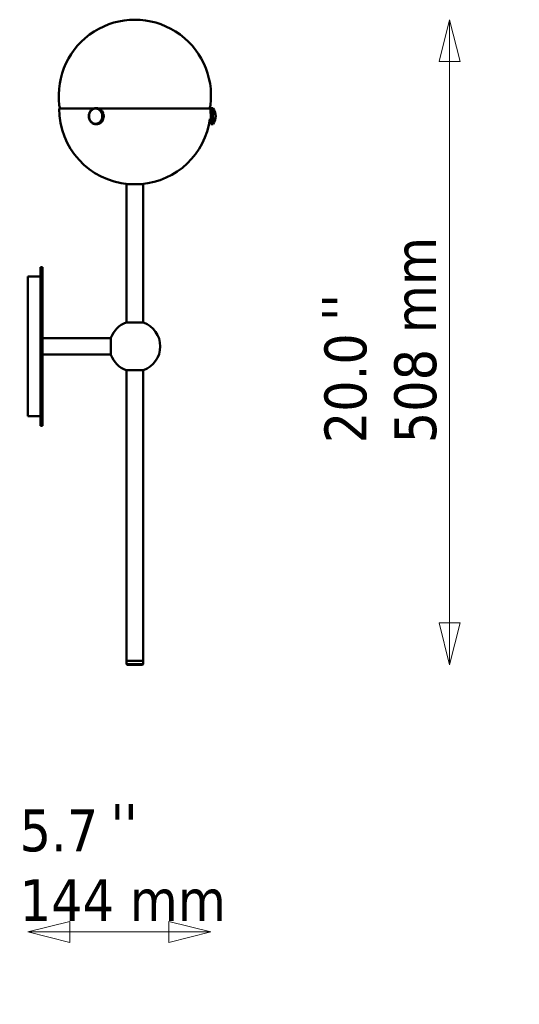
# Model space of a CAD drawing. Header units: millimetres. Extents: x 845 to 2251, y 766 to 1541.
# Tile 2 of 4: x 1342 to 1736, y 766 to 1541. Entities that reach past the tile are written whole.
import ezdxf

# ---------------------------------------------------------------- set-up
doc = ezdxf.new("R2010")
doc.units = ezdxf.units.MM
doc.header["$LTSCALE"] = 11
for name, color, linetype, lineweight in [('Symbol (ISO)', 7, 'Continuous', 50), ('Widoczne (ISO)', 7, 'Continuous', 50), ('Wymiar (ISO)', 7, 'Continuous', 18)]:
    doc.layers.add(name, color=color, linetype=linetype, lineweight=lineweight)
doc.styles.add('Tekst notatki (ISO)', font='tahoma.ttf')
doc.dimstyles.new('Domyślne (ISO)', dxfattribs={"dimscale": 11, "dimtxt": 3, "dimasz": 3, "dimexe": 3.175, "dimexo": 0, "dimgap": 0.762, "dimtad": 1, "dimdec": 1, "dimlfac": 0.03937, "dimrnd": 1e-08, "dimzin": 0, "dimdsep": 46, "dimtxsty": 'Tekst notatki (ISO)', "dimblk": 'Filled-1', "dimcen": 0.09, "dimdle": 10, "dimse1": 1, "dimse2": 1, "dimclrd": 256, "dimclre": 256, "dimclrt": 256, "dimadec": 0, "dimazin": 0, "dimtfac": 0.666667, "dimtmove": 0, "dimatfit": 3, "dimfxl": 1, "dimtolj": 1, "dimlwd": 15, "dimlwe": 15, "dimarcsym": 0})

# ---------------------------------------------------------------- blocks, each defined once
blk = doc.blocks.new('Filled-1')
at = {"color": 0}
for p, q in [((0, 0), (-1, 0.25)), ((-1, 0.25), (-1, -0.25)), ((-1, 0), (0, 0)), ((-1, -0.25), (0, 0))]:
    blk.add_line(p, q, dxfattribs=at)
at = {"color": 0, "flags": 128}
blk.add_lwpolyline([(-1, -0.25), (0, 0), (-1, 0.25), (-1, -0.25)], dxfattribs=at)
at = {"color": 0}
blk.add_solid([(-1, -0.25), (0, 0), (-1, 0.25), (-1, -0.25)], dxfattribs=at)
blk = doc.blocks.new('*D5')
at = {"layer": 'Defpoints', "color": 0, "transparency": 16777216}
for p in [(1432.88, 1541.13), (1680.88, 1541.13), (1438.88, 1032.99)]:
    blk.add_point(p, dxfattribs=at)
at = {"layer": 'Wymiar (ISO)', "lineweight": 15, "transparency": 16777216}
blk.add_line((1680.88, 1065.99), (1680.88, 1508.13), dxfattribs=at)
at = {"layer": 'Wymiar (ISO)', "lineweight": 15, "transparency": 16777216, "xscale": 33, "yscale": 33, "zscale": 33}
for p, rotation in [((1680.88, 1541.13), 90), ((1680.88, 1032.99), 270)]:
    blk.add_blockref('Filled-1', p, dxfattribs=dict(at, rotation=rotation))
at = {"layer": 'Wymiar (ISO)', "lineweight": 18, "transparency": 16777216, "insert": (1582.3, 1207.48), "char_height": 33, "attachment_point": 1, "rotation": 90, "style": 'Tekst notatki (ISO)'}
blk.add_mtext('\\A1;20.0\\P508 mm', dxfattribs=at)
blk = doc.blocks.new('*D6')
at = {"layer": 'Defpoints', "color": 0, "transparency": 16777216}
for p in [(1492.63, 1471.13), (1348.58, 1228.79), (1348.58, 822.52)]:
    blk.add_point(p, dxfattribs=at)
at = {"layer": 'Wymiar (ISO)', "lineweight": 15, "transparency": 16777216}
blk.add_line((1459.63, 822.52), (1381.58, 822.52), dxfattribs=at)
at = {"layer": 'Wymiar (ISO)', "lineweight": 15, "transparency": 16777216, "xscale": 33, "yscale": 33, "zscale": 33, "rotation": 180}
blk.add_blockref('Filled-1', (1348.58, 822.52), dxfattribs=at)
at = {"layer": 'Wymiar (ISO)', "lineweight": 15, "transparency": 16777216, "xscale": 33, "yscale": 33, "zscale": 33}
blk.add_blockref('Filled-1', (1492.63, 822.52), dxfattribs=at)
at = {"layer": 'Wymiar (ISO)', "lineweight": 18, "transparency": 16777216, "insert": (1342.14, 919.04), "char_height": 33, "attachment_point": 1, "style": 'Tekst notatki (ISO)'}
blk.add_mtext('\\A1;5.7\\P144 mm', dxfattribs=at)

msp = doc.modelspace()

# ---------------------------------------------------------------- linework, layer by layer
at = {"layer": 'Widoczne (ISO)'}
for p, q in [((1400.48, 1471.13), (1373.13, 1471.13)), ((1374.32, 1471.13), (1373.86, 1472)), ((1396.62, 1465.87), (1396.69, 1466.36)), ((1396.69, 1466.36), (1396.91, 1466.36)), ((1396.9, 1466.32), (1396.69, 1466.36)), ((1396.72, 1466.51), (1396.83, 1467)), ((1396.93, 1466.45), (1396.72, 1466.51)), ((1396.83, 1467), (1397.06, 1467)), ((1397.04, 1466.93), (1396.83, 1467)), ((1396.83, 1465.83), (1396.87, 1466.08)), ((1396.87, 1467.14), (1397.03, 1467.61)), ((1397.07, 1467.05), (1396.87, 1467.14)), ((1396.87, 1466.08), (1396.9, 1466.32)), ((1396.9, 1466.32), (1396.91, 1466.32)), ((1396.93, 1466.45), (1396.98, 1466.69)), ((1396.93, 1466.45), (1396.93, 1466.45)), ((1396.98, 1466.69), (1397.04, 1466.93)), ((1397.03, 1467.61), (1397.27, 1467.61)), ((1397.23, 1467.52), (1397.03, 1467.61)), ((1397.04, 1466.93), (1397.04, 1466.93)), ((1397.07, 1467.05), (1397.15, 1467.29)), ((1397.08, 1467.05), (1397.07, 1467.05)), ((1397.08, 1467.75), (1397.28, 1468.2)), ((1397.27, 1467.64), (1397.08, 1467.75)), ((1397.15, 1467.29), (1397.23, 1467.52)), ((1397.23, 1467.52), (1397.23, 1467.52)), ((1397.27, 1467.64), (1397.37, 1467.86)), ((1397.28, 1467.64), (1397.27, 1467.64)), ((1397.28, 1468.2), (1397.52, 1468.2)), ((1397.47, 1468.08), (1397.28, 1468.2)), ((1397.35, 1468.33), (1397.58, 1468.75)), ((1397.53, 1468.2), (1397.35, 1468.33)), ((1397.37, 1467.86), (1397.47, 1468.08)), ((1397.47, 1468.08), (1397.48, 1468.08)), ((1397.53, 1468.2), (1397.65, 1468.41)), ((1397.53, 1468.2), (1397.53, 1468.2)), ((1397.58, 1468.75), (1397.79, 1468.75)), ((1397.76, 1468.61), (1397.58, 1468.75)), ((1397.65, 1468.41), (1397.76, 1468.61)), ((1397.66, 1468.88), (1397.93, 1469.26)), ((1397.83, 1468.72), (1397.66, 1468.88)), ((1397.76, 1468.61), (1397.77, 1468.61)), ((1397.83, 1468.72), (1397.97, 1468.91)), ((1397.84, 1468.72), (1397.83, 1468.72)), ((1397.93, 1469.26), (1398.12, 1469.26)), ((1398.1, 1469.11), (1397.93, 1469.26)), ((1397.97, 1468.91), (1398.1, 1469.11)), ((1398.02, 1469.38), (1398.33, 1469.73)), ((1398.18, 1469.2), (1398.02, 1469.38)), ((1398.1, 1469.11), (1398.11, 1469.11)), ((1398.18, 1469.2), (1398.33, 1469.38)), ((1398.18, 1469.2), (1398.18, 1469.2)), ((1398.33, 1469.73), (1398.5, 1469.73)), ((1398.48, 1469.56), (1398.33, 1469.73)), ((1398.33, 1469.38), (1398.48, 1469.56)), ((1398.43, 1469.84), (1398.77, 1470.15)), ((1398.57, 1469.64), (1398.43, 1469.84)), ((1398.48, 1469.56), (1398.49, 1469.56)), ((1398.57, 1469.64), (1398.73, 1469.8)), ((1398.57, 1469.64), (1398.57, 1469.64)), ((1398.73, 1469.8), (1398.9, 1469.96)), ((1398.77, 1470.15), (1398.93, 1470.15)), ((1398.9, 1469.96), (1398.77, 1470.15)), ((1398.88, 1470.24), (1399.24, 1470.51)), ((1398.99, 1470.03), (1398.88, 1470.24)), ((1398.9, 1469.96), (1398.91, 1469.96)), ((1398.99, 1470.03), (1399.18, 1470.17)), ((1399, 1470.03), (1398.99, 1470.03)), ((1399.18, 1470.17), (1399.36, 1470.3)), ((1399.24, 1470.51), (1399.39, 1470.51)), ((1399.36, 1470.3), (1399.24, 1470.51)), ((1399.36, 1470.59), (1399.74, 1470.82)), ((1399.45, 1470.37), (1399.36, 1470.59)), ((1399.36, 1470.3), (1399.37, 1470.3)), ((1399.45, 1470.37), (1399.65, 1470.48)), ((1399.46, 1470.37), (1399.45, 1470.37)), ((1399.65, 1470.48), (1399.84, 1470.59)), ((1399.74, 1470.82), (1399.89, 1470.82)), ((1399.84, 1470.59), (1399.74, 1470.82)), ((1399.84, 1470.59), (1399.85, 1470.59)), ((1399.86, 1470.88), (1400.27, 1471.06)), ((1399.94, 1470.65), (1399.86, 1470.88)), ((1399.94, 1470.65), (1400.14, 1470.74)), ((1399.95, 1470.65), (1399.94, 1470.65)), ((1400.14, 1470.74), (1400.35, 1470.82)), ((1400.27, 1471.06), (1400.41, 1471.06)), ((1400.35, 1470.82), (1400.27, 1471.06)), ((1400.35, 1470.82), (1400.36, 1470.82)), ((1400.4, 1471.11), (1400.81, 1471.23)), ((1400.45, 1470.86), (1400.4, 1471.11)), ((1400.45, 1470.86), (1400.66, 1470.93)), ((1400.47, 1470.86), (1400.45, 1470.86)), ((1400.66, 1470.93), (1400.87, 1470.99)), ((1400.81, 1471.23), (1400.95, 1471.23)), ((1400.87, 1470.99), (1400.81, 1471.23)), ((1400.87, 1470.99), (1400.89, 1470.99)), ((1400.95, 1471.27), (1401.37, 1471.34)), ((1400.98, 1471.02), (1400.95, 1471.27)), ((1400.98, 1471.02), (1401.19, 1471.06)), ((1401, 1471.02), (1400.98, 1471.02)), ((1401.19, 1471.06), (1401.41, 1471.1)), ((1401.37, 1471.34), (1401.51, 1471.34)), ((1401.41, 1471.1), (1401.37, 1471.34)), ((1401.41, 1471.1), (1401.45, 1471.1)), ((1401.51, 1471.36), (1401.94, 1471.39)), ((1401.52, 1471.11), (1401.51, 1471.36)), ((1401.52, 1471.11), (1401.73, 1471.12)), ((1401.57, 1471.11), (1401.52, 1471.11)), ((1401.73, 1471.12), (1401.95, 1471.14)), ((1401.94, 1471.39), (1402.94, 1471.39)), ((1401.95, 1471.14), (1401.94, 1471.39)), ((1401.95, 1471.14), (1402.06, 1471.14)), ((1402, 1471.13), (1402.14, 1471.13)), ((1402.06, 1471.14), (1402.07, 1471.39)), ((1402.06, 1471.14), (1402.28, 1471.12)), ((1403.07, 1471.39), (1402.07, 1471.39)), ((1402.07, 1471.39), (1402.51, 1471.36)), ((1402.28, 1471.12), (1402.49, 1471.11)), ((1402.49, 1471.11), (1402.51, 1471.36)), ((1402.49, 1471.11), (1402.61, 1471.11)), ((1402.51, 1471.36), (1403.51, 1471.36)), ((1402.61, 1471.1), (1402.64, 1471.34)), ((1402.61, 1471.1), (1402.82, 1471.06)), ((1403.64, 1471.34), (1402.64, 1471.34)), ((1402.64, 1471.34), (1403.07, 1471.26)), ((1402.82, 1471.06), (1403.03, 1471.02)), ((1402.94, 1471.39), (1402.94, 1471.39)), ((1403.03, 1471.02), (1403.07, 1471.26)), ((1403.03, 1471.02), (1403.15, 1471.02)), ((1403.51, 1471.36), (1403.07, 1471.39)), ((1403.07, 1471.26), (1404.07, 1471.26)), ((1403.14, 1470.99), (1403.2, 1471.23)), ((1403.14, 1470.99), (1403.35, 1470.92)), ((1404.2, 1471.23), (1403.2, 1471.23)), ((1403.2, 1471.23), (1403.62, 1471.1)), ((1403.35, 1470.92), (1403.56, 1470.86)), ((1403.51, 1471.34), (1403.51, 1471.36)), ((1403.56, 1470.86), (1403.62, 1471.1)), ((1403.56, 1470.86), (1403.68, 1470.86)), ((1403.62, 1471.1), (1404.62, 1471.1)), ((1404.07, 1471.26), (1403.64, 1471.34)), ((1403.67, 1470.82), (1403.74, 1471.05)), ((1403.67, 1470.82), (1403.87, 1470.73)), ((1404.74, 1471.05), (1403.74, 1471.05)), ((1403.74, 1471.05), (1404.15, 1470.87)), ((1403.87, 1470.73), (1404.07, 1470.64)), ((1404.06, 1471.23), (1404.07, 1471.26)), ((1404.07, 1470.64), (1404.15, 1470.87)), ((1404.07, 1470.64), (1404.2, 1470.64)), ((1404.15, 1470.87), (1405.15, 1470.87)), ((1404.17, 1470.59), (1404.27, 1470.81)), ((1404.17, 1470.59), (1404.36, 1470.47)), ((1404.62, 1471.1), (1404.2, 1471.23)), ((1405.27, 1470.81), (1404.27, 1470.81)), ((1404.27, 1470.81), (1404.66, 1470.58)), ((1404.36, 1470.47), (1404.56, 1470.36)), ((1492.63, 1471.13), (1404.52, 1471.13)), ((1404.56, 1470.36), (1404.66, 1470.58)), ((1404.56, 1470.36), (1404.69, 1470.36)), ((1404.61, 1471.05), (1404.62, 1471.1)), ((1404.65, 1470.3), (1404.77, 1470.51)), ((1404.65, 1470.3), (1404.84, 1470.16)), ((1404.66, 1470.58), (1405.66, 1470.58)), ((1405.15, 1470.87), (1404.74, 1471.05)), ((1405.77, 1470.51), (1404.77, 1470.51)), ((1404.77, 1470.51), (1405.13, 1470.23)), ((1404.84, 1470.16), (1405.02, 1470.02)), ((1405.02, 1470.02), (1405.13, 1470.23)), ((1405.02, 1470.02), (1405.16, 1470.02)), ((1405.11, 1469.95), (1405.24, 1470.14)), ((1405.11, 1469.95), (1405.28, 1469.79)), ((1405.13, 1470.81), (1405.15, 1470.87)), ((1405.13, 1470.23), (1406.13, 1470.23)), ((1406.24, 1470.14), (1405.24, 1470.14)), ((1405.24, 1470.14), (1405.58, 1469.83)), ((1405.66, 1470.58), (1405.27, 1470.81)), ((1405.28, 1469.79), (1405.44, 1469.63)), ((1405.44, 1469.63), (1405.58, 1469.83)), ((1405.44, 1469.63), (1405.6, 1469.63)), ((1405.53, 1469.55), (1405.68, 1469.72)), ((1405.53, 1469.55), (1405.68, 1469.37)), ((1405.58, 1469.83), (1406.58, 1469.83)), ((1405.62, 1470.51), (1405.66, 1470.58)), ((1406.68, 1469.72), (1405.68, 1469.72)), ((1405.68, 1469.72), (1405.98, 1469.37)), ((1405.68, 1469.37), (1405.83, 1469.19)), ((1406.13, 1470.23), (1405.77, 1470.51)), ((1405.83, 1469.19), (1405.98, 1469.37)), ((1405.83, 1469.19), (1406.01, 1469.19)), ((1405.91, 1469.1), (1406.07, 1469.25)), ((1405.91, 1469.1), (1406.04, 1468.9)), ((1405.98, 1469.37), (1406.98, 1469.37)), ((1406.04, 1468.9), (1406.18, 1468.71)), ((1407.07, 1469.25), (1406.07, 1469.25)), ((1406.07, 1469.25), (1406.35, 1468.86)), ((1406.08, 1470.14), (1406.13, 1470.23)), ((1406.18, 1468.71), (1406.35, 1468.86)), ((1406.18, 1468.71), (1406.38, 1468.71)), ((1406.58, 1469.83), (1406.24, 1470.14)), ((1406.24, 1468.6), (1406.43, 1468.74)), ((1406.24, 1468.6), (1406.36, 1468.39)), ((1406.35, 1468.86), (1407.35, 1468.86)), ((1406.36, 1468.39), (1406.48, 1468.18)), ((1407.43, 1468.74), (1406.43, 1468.74)), ((1406.43, 1468.74), (1406.66, 1468.32)), ((1406.48, 1468.18), (1406.66, 1468.32)), ((1406.48, 1468.18), (1406.72, 1468.18)), ((1406.51, 1469.72), (1406.58, 1469.83)), ((1406.53, 1468.07), (1406.73, 1468.18)), ((1406.53, 1468.07), (1406.63, 1467.85)), ((1406.63, 1467.85), (1406.73, 1467.63)), ((1406.66, 1468.32), (1407.66, 1468.32)), ((1406.98, 1469.37), (1406.68, 1469.72)), ((1407.73, 1468.18), (1406.73, 1468.18)), ((1406.73, 1468.18), (1406.92, 1467.74)), ((1406.73, 1467.63), (1406.92, 1467.74)), ((1406.73, 1467.63), (1407.73, 1467.63)), ((1406.78, 1467.51), (1406.98, 1467.6)), ((1406.78, 1467.51), (1406.85, 1467.27)), ((1406.85, 1467.27), (1406.93, 1467.04)), ((1406.88, 1469.25), (1406.98, 1469.37)), ((1406.92, 1467.74), (1407.92, 1467.74)), ((1406.93, 1467.04), (1407.13, 1467.13)), ((1406.93, 1467.04), (1407.93, 1467.04)), ((1406.97, 1466.92), (1407.17, 1466.98)), ((1406.97, 1466.92), (1407.02, 1466.68)), ((1407.98, 1467.6), (1406.98, 1467.6)), ((1406.98, 1467.6), (1407.13, 1467.13)), ((1407.02, 1466.68), (1407.08, 1466.44)), ((1407.35, 1468.86), (1407.07, 1469.25)), ((1407.08, 1466.44), (1407.29, 1466.5)), ((1407.08, 1466.44), (1408.08, 1466.44)), ((1407.1, 1466.31), (1407.31, 1466.35)), ((1407.1, 1466.31), (1407.13, 1466.06)), ((1407.13, 1467.13), (1408.13, 1467.13)), ((1407.13, 1466.06), (1407.17, 1465.82)), ((1408.17, 1466.98), (1407.17, 1466.98)), ((1407.17, 1466.98), (1407.29, 1466.5)), ((1407.21, 1468.74), (1407.35, 1468.86)), ((1407.29, 1466.5), (1408.29, 1466.5)), ((1408.31, 1466.35), (1407.31, 1466.35)), ((1407.31, 1466.35), (1407.38, 1465.85)), ((1407.66, 1468.32), (1407.43, 1468.74)), ((1407.48, 1468.18), (1407.66, 1468.32)), ((1407.92, 1467.74), (1407.73, 1468.18)), ((1407.73, 1467.63), (1407.92, 1467.74)), ((1407.93, 1467.04), (1408.13, 1467.13)), ((1408.13, 1467.13), (1407.98, 1467.6)), ((1408.08, 1466.44), (1408.29, 1466.5)), ((1408.29, 1466.5), (1408.17, 1466.98)), ((1408.38, 1465.85), (1408.31, 1466.35)), ((1491.43, 1471.13), (1491.89, 1472)), ((1492.63, 1467.13), (1492.49, 1467.13)), ((1492.63, 1471.39), (1494.63, 1471.39)), ((1492.63, 1471.38), (1492.63, 1471.39)), ((1492.63, 1471.38), (1492.63, 1471.34)), ((1494.63, 1471.38), (1492.63, 1471.38)), ((1492.63, 1471.34), (1494.63, 1471.34)), ((1492.63, 1471.32), (1492.63, 1471.34)), ((1492.63, 1471.32), (1492.63, 1471.22)), ((1494.63, 1471.32), (1492.63, 1471.32)), ((1492.63, 1471.22), (1494.63, 1471.22)), ((1492.63, 1471.19), (1492.63, 1471.22)), ((1492.63, 1471.19), (1492.63, 1471.04)), ((1494.63, 1471.19), (1492.63, 1471.19)), ((1492.63, 1471.04), (1494.63, 1471.04)), ((1492.63, 1470.99), (1492.63, 1471.04)), ((1492.63, 1470.99), (1492.63, 1470.8)), ((1494.63, 1470.99), (1492.63, 1470.99)), ((1492.63, 1470.8), (1494.63, 1470.8)), ((1492.63, 1470.73), (1492.63, 1470.8)), ((1492.63, 1470.73), (1492.63, 1470.49)), ((1494.63, 1470.73), (1492.63, 1470.73)), ((1492.63, 1470.49), (1494.63, 1470.49)), ((1492.63, 1470.41), (1492.63, 1470.49)), ((1492.63, 1470.41), (1492.63, 1470.12)), ((1494.63, 1470.41), (1492.63, 1470.41)), ((1492.63, 1470.12), (1494.63, 1470.12)), ((1492.63, 1470.03), (1492.63, 1470.12)), ((1492.63, 1470.03), (1492.63, 1469.7)), ((1494.63, 1470.03), (1492.63, 1470.03)), ((1492.63, 1469.7), (1494.63, 1469.7)), ((1492.63, 1469.59), (1492.63, 1469.7)), ((1492.63, 1469.59), (1492.63, 1469.23)), ((1494.63, 1469.59), (1492.63, 1469.59)), ((1492.63, 1469.23), (1494.63, 1469.23)), ((1492.63, 1469.11), (1492.63, 1469.23)), ((1492.63, 1469.11), (1492.63, 1468.71)), ((1494.63, 1469.11), (1492.63, 1469.11)), ((1492.63, 1468.71), (1494.63, 1468.71)), ((1492.63, 1468.59), (1492.63, 1468.71)), ((1492.63, 1468.59), (1492.63, 1468.16)), ((1494.63, 1468.59), (1492.63, 1468.59)), ((1492.63, 1468.16), (1494.63, 1468.16)), ((1492.63, 1468.03), (1492.63, 1468.16)), ((1492.63, 1468.03), (1494.63, 1468.03)), ((1492.63, 1468.03), (1492.63, 1468.02)), ((1492.63, 1468.02), (1492.63, 1467.57)), ((1494.63, 1468.02), (1492.63, 1468.02)), ((1492.63, 1467.57), (1494.63, 1467.57)), ((1492.63, 1467.46), (1492.63, 1467.57)), ((1492.63, 1467.46), (1494.63, 1467.46)), ((1492.63, 1467.46), (1492.63, 1467.43)), ((1492.63, 1467.43), (1492.63, 1466.95)), ((1494.63, 1467.43), (1492.63, 1467.43)), ((1492.63, 1466.95), (1494.63, 1466.95)), ((1492.63, 1466.87), (1492.63, 1466.95)), ((1492.63, 1466.87), (1494.63, 1466.87)), ((1492.63, 1466.87), (1492.63, 1466.81)), ((1492.63, 1466.81), (1492.63, 1466.32)), ((1494.63, 1466.81), (1492.63, 1466.81)), ((1492.63, 1466.32), (1494.63, 1466.32)), ((1492.63, 1466.26), (1492.63, 1466.32)), ((1492.63, 1466.26), (1494.63, 1466.26)), ((1492.63, 1466.26), (1492.63, 1466.17)), ((1492.63, 1466.17), (1492.63, 1465.67)), ((1494.63, 1466.17), (1492.63, 1466.17)), ((1494.63, 1471.38), (1494.63, 1471.39)), ((1494.63, 1471.34), (1494.63, 1471.38)), ((1494.63, 1471.32), (1494.63, 1471.34)), ((1494.63, 1471.22), (1494.63, 1471.32)), ((1494.63, 1471.19), (1494.63, 1471.22)), ((1494.63, 1471.04), (1494.63, 1471.19)), ((1494.63, 1470.99), (1494.63, 1471.04)), ((1494.63, 1470.8), (1494.63, 1470.99)), ((1494.63, 1470.73), (1494.63, 1470.8)), ((1494.63, 1470.49), (1494.63, 1470.73)), ((1494.63, 1470.41), (1494.63, 1470.49)), ((1494.63, 1470.12), (1494.63, 1470.41)), ((1494.63, 1470.03), (1494.63, 1470.12)), ((1494.63, 1469.7), (1494.63, 1470.03)), ((1494.63, 1469.59), (1494.63, 1469.7)), ((1494.63, 1469.23), (1494.63, 1469.59)), ((1494.63, 1469.11), (1494.63, 1469.23)), ((1494.63, 1468.71), (1494.63, 1469.11)), ((1494.63, 1468.59), (1494.63, 1468.71)), ((1494.63, 1468.16), (1494.63, 1468.59)), ((1494.63, 1468.03), (1494.63, 1468.16)), ((1494.63, 1468.03), (1494.63, 1468.02)), ((1494.63, 1467.57), (1494.63, 1468.02)), ((1494.63, 1467.46), (1494.63, 1467.57)), ((1494.63, 1467.46), (1494.63, 1467.43)), ((1494.63, 1466.95), (1494.63, 1467.43)), ((1494.63, 1466.87), (1494.63, 1466.95)), ((1494.63, 1466.87), (1494.63, 1466.81)), ((1494.63, 1466.32), (1494.63, 1466.81)), ((1494.63, 1466.26), (1494.63, 1466.32)), ((1494.63, 1466.26), (1494.63, 1466.17)), ((1494.63, 1465.67), (1494.63, 1466.17)), ((1396.58, 1465.22), (1396.61, 1465.72)), ((1396.8, 1465.2), (1396.58, 1465.22)), ((1396.8, 1465.07), (1396.58, 1465.06)), ((1396.61, 1464.56), (1396.58, 1465.06)), ((1396.61, 1465.72), (1396.83, 1465.72)), ((1396.82, 1465.7), (1396.61, 1465.72)), ((1396.82, 1464.57), (1396.61, 1464.56)), ((1396.83, 1464.56), (1396.61, 1464.56)), ((1396.83, 1465.83), (1396.62, 1465.87)), ((1396.83, 1464.45), (1396.62, 1464.41)), ((1396.69, 1463.91), (1396.62, 1464.41)), ((1396.9, 1463.95), (1396.69, 1463.91)), ((1396.91, 1463.91), (1396.69, 1463.91)), ((1396.92, 1463.83), (1396.71, 1463.76)), ((1396.83, 1463.28), (1396.71, 1463.76)), ((1396.8, 1465.2), (1396.81, 1465.45)), ((1396.8, 1465.2), (1396.8, 1465.2)), ((1396.8, 1465.07), (1396.8, 1465.07)), ((1396.81, 1464.82), (1396.8, 1465.07)), ((1396.81, 1465.45), (1396.82, 1465.7)), ((1396.82, 1464.57), (1396.81, 1464.82)), ((1396.82, 1465.7), (1396.83, 1465.7)), ((1396.83, 1464.57), (1396.82, 1464.57)), ((1396.84, 1465.83), (1396.83, 1465.83)), ((1396.83, 1464.45), (1396.84, 1464.45)), ((1396.87, 1464.2), (1396.83, 1464.45)), ((1397.04, 1463.34), (1396.83, 1463.28)), ((1397.06, 1463.28), (1396.83, 1463.28)), ((1396.9, 1463.95), (1396.87, 1464.2)), ((1397.07, 1463.22), (1396.87, 1463.13)), ((1397.02, 1462.66), (1396.87, 1463.13)), ((1396.91, 1463.95), (1396.9, 1463.95)), ((1396.92, 1463.83), (1396.93, 1463.83)), ((1396.98, 1463.59), (1396.92, 1463.83)), ((1397.04, 1463.34), (1396.98, 1463.59)), ((1397.22, 1462.75), (1397.02, 1462.66)), ((1397.26, 1462.66), (1397.02, 1462.66)), ((1397.04, 1463.34), (1397.04, 1463.34)), ((1397.07, 1463.22), (1397.07, 1463.22)), ((1397.15, 1462.99), (1397.07, 1463.22)), ((1397.27, 1462.64), (1397.08, 1462.52)), ((1397.27, 1462.08), (1397.08, 1462.52)), ((1397.22, 1462.75), (1397.15, 1462.99)), ((1397.23, 1462.75), (1397.22, 1462.75)), ((1397.27, 1462.64), (1397.27, 1462.64)), ((1397.37, 1462.41), (1397.27, 1462.64)), ((1397.47, 1462.19), (1397.27, 1462.08)), ((1397.52, 1462.08), (1397.27, 1462.08)), ((1397.52, 1462.08), (1397.34, 1461.94)), ((1397.57, 1461.52), (1397.34, 1461.94)), ((1397.47, 1462.19), (1397.37, 1462.41)), ((1397.47, 1462.19), (1397.47, 1462.19)), ((1397.52, 1462.08), (1397.53, 1462.08)), ((1397.64, 1461.87), (1397.52, 1462.08)), ((1397.76, 1461.66), (1397.57, 1461.52)), ((1397.79, 1461.52), (1397.57, 1461.52)), ((1397.76, 1461.66), (1397.64, 1461.87)), ((1397.82, 1461.56), (1397.65, 1461.4)), ((1397.93, 1461.01), (1397.65, 1461.4)), ((1397.76, 1461.66), (1397.76, 1461.66)), ((1397.82, 1461.56), (1397.83, 1461.56)), ((1397.96, 1461.36), (1397.82, 1461.56)), ((1398.09, 1461.17), (1397.93, 1461.01)), ((1398.12, 1461.01), (1397.93, 1461.01)), ((1398.09, 1461.17), (1397.96, 1461.36)), ((1398.17, 1461.07), (1398.02, 1460.89)), ((1398.32, 1460.54), (1398.02, 1460.89)), ((1398.1, 1461.17), (1398.09, 1461.17)), ((1398.17, 1461.07), (1398.17, 1461.07)), ((1398.32, 1460.89), (1398.17, 1461.07)), ((1398.47, 1460.72), (1398.32, 1460.89)), ((1398.47, 1460.72), (1398.32, 1460.54)), ((1398.49, 1460.54), (1398.32, 1460.54)), ((1398.56, 1460.63), (1398.42, 1460.44)), ((1398.76, 1460.12), (1398.42, 1460.44)), ((1398.48, 1460.72), (1398.47, 1460.72)), ((1398.56, 1460.63), (1398.56, 1460.63)), ((1398.73, 1460.47), (1398.56, 1460.63)), ((1398.89, 1460.32), (1398.73, 1460.47)), ((1398.89, 1460.32), (1398.76, 1460.12)), ((1398.92, 1460.12), (1398.76, 1460.12)), ((1398.98, 1460.24), (1398.87, 1460.03)), ((1399.23, 1459.76), (1398.87, 1460.03)), ((1398.9, 1460.32), (1398.89, 1460.32)), ((1398.98, 1460.24), (1398.99, 1460.24)), ((1399.16, 1460.1), (1398.98, 1460.24)), ((1399.35, 1459.97), (1399.16, 1460.1)), ((1399.35, 1459.97), (1399.23, 1459.76)), ((1399.38, 1459.76), (1399.23, 1459.76)), ((1399.44, 1459.9), (1399.34, 1459.68)), ((1399.73, 1459.45), (1399.34, 1459.68)), ((1399.36, 1459.97), (1399.35, 1459.97)), ((1399.44, 1459.9), (1399.45, 1459.9)), ((1399.64, 1459.79), (1399.44, 1459.9)), ((1399.83, 1459.67), (1399.64, 1459.79)), ((1399.83, 1459.67), (1399.73, 1459.45)), ((1399.87, 1459.45), (1399.73, 1459.45)), ((1399.84, 1459.67), (1399.83, 1459.67)), ((1399.93, 1459.62), (1399.85, 1459.39)), ((1400.26, 1459.21), (1399.85, 1459.39)), ((1399.93, 1459.62), (1399.94, 1459.62)), ((1400.13, 1459.53), (1399.93, 1459.62)), ((1400.33, 1459.44), (1400.13, 1459.53)), ((1400.33, 1459.44), (1400.26, 1459.21)), ((1400.4, 1459.21), (1400.26, 1459.21)), ((1400.35, 1459.44), (1400.33, 1459.44)), ((1400.44, 1459.4), (1400.38, 1459.16)), ((1400.8, 1459.03), (1400.38, 1459.16)), ((1400.44, 1459.4), (1400.46, 1459.4)), ((1400.65, 1459.34), (1400.44, 1459.4)), ((1400.86, 1459.27), (1400.65, 1459.34)), ((1400.86, 1459.27), (1400.8, 1459.03)), ((1400.94, 1459.03), (1400.8, 1459.03)), ((1400.88, 1459.27), (1400.86, 1459.27)), ((1400.97, 1459.25), (1400.93, 1459)), ((1401.36, 1458.92), (1400.93, 1459)), ((1400.97, 1459.25), (1400.99, 1459.25)), ((1401.18, 1459.21), (1400.97, 1459.25)), ((1401.39, 1459.17), (1401.18, 1459.21)), ((1401.39, 1459.17), (1401.36, 1458.92)), ((1401.49, 1458.92), (1401.36, 1458.92)), ((1401.43, 1459.17), (1401.39, 1459.17)), ((1401.51, 1459.15), (1401.49, 1458.9)), ((1401.93, 1458.88), (1401.49, 1458.9)), ((1401.51, 1459.15), (1401.56, 1459.15)), ((1401.72, 1459.14), (1401.51, 1459.15)), ((1401.94, 1459.13), (1401.72, 1459.14)), ((1401.94, 1459.13), (1401.93, 1458.88)), ((1402.06, 1458.88), (1401.93, 1458.88)), ((1402.05, 1459.13), (1401.94, 1459.13)), ((1402, 1459.13), (1402.13, 1459.13)), ((1402.27, 1459.14), (1402.05, 1459.13)), ((1402.05, 1459.13), (1402.06, 1458.88)), ((1402.49, 1458.9), (1402.06, 1458.88)), ((1402.06, 1458.88), (1403.06, 1458.88)), ((1402.48, 1459.15), (1402.27, 1459.14)), ((1402.59, 1459.15), (1402.48, 1459.15)), ((1402.48, 1459.15), (1402.49, 1458.9)), ((1403.49, 1458.9), (1402.49, 1458.9)), ((1402.81, 1459.2), (1402.59, 1459.17)), ((1402.59, 1459.17), (1402.63, 1458.92)), ((1403.05, 1459), (1402.63, 1458.92)), ((1402.63, 1458.92), (1403.63, 1458.92)), ((1403.02, 1459.24), (1402.81, 1459.2)), ((1403.14, 1459.24), (1403.02, 1459.24)), ((1403.02, 1459.24), (1403.05, 1459)), ((1404.05, 1459), (1403.05, 1459)), ((1403.06, 1458.88), (1403.49, 1458.9)), ((1403.34, 1459.33), (1403.13, 1459.27)), ((1403.13, 1459.27), (1403.19, 1459.03)), ((1403.6, 1459.16), (1403.19, 1459.03)), ((1403.19, 1459.03), (1404.19, 1459.03)), ((1403.55, 1459.4), (1403.34, 1459.33)), ((1403.49, 1458.92), (1403.49, 1458.9)), ((1403.67, 1459.4), (1403.55, 1459.4)), ((1403.55, 1459.4), (1403.6, 1459.16)), ((1404.6, 1459.16), (1403.6, 1459.16)), ((1403.63, 1458.92), (1404.05, 1459)), ((1403.86, 1459.53), (1403.65, 1459.44)), ((1403.65, 1459.44), (1403.73, 1459.2)), ((1404.14, 1459.38), (1403.73, 1459.2)), ((1403.73, 1459.2), (1404.73, 1459.2)), ((1404.06, 1459.62), (1403.86, 1459.53)), ((1404.05, 1459.03), (1404.05, 1459)), ((1404.18, 1459.62), (1404.06, 1459.62)), ((1404.06, 1459.62), (1404.14, 1459.38)), ((1405.14, 1459.38), (1404.14, 1459.38)), ((1404.35, 1459.78), (1404.16, 1459.67)), ((1404.16, 1459.67), (1404.26, 1459.45)), ((1404.19, 1459.03), (1404.6, 1459.16)), ((1404.64, 1459.67), (1404.26, 1459.45)), ((1404.26, 1459.45), (1405.26, 1459.45)), ((1404.55, 1459.9), (1404.35, 1459.78)), ((1404.68, 1459.9), (1404.55, 1459.9)), ((1404.55, 1459.9), (1404.64, 1459.67)), ((1404.59, 1459.2), (1404.6, 1459.16)), ((1404.82, 1460.1), (1404.64, 1459.96)), ((1404.64, 1459.96), (1404.76, 1459.75)), ((1405.64, 1459.67), (1404.64, 1459.67)), ((1404.73, 1459.2), (1405.14, 1459.38)), ((1405.12, 1460.02), (1404.76, 1459.75)), ((1404.76, 1459.75), (1405.76, 1459.75)), ((1405.01, 1460.23), (1404.82, 1460.1)), ((1405.15, 1460.23), (1405.01, 1460.23)), ((1405.01, 1460.23), (1405.12, 1460.02)), ((1405.27, 1460.46), (1405.1, 1460.31)), ((1405.1, 1460.31), (1405.23, 1460.11)), ((1406.12, 1460.02), (1405.12, 1460.02)), ((1405.12, 1459.45), (1405.14, 1459.38)), ((1405.57, 1460.43), (1405.23, 1460.11)), ((1405.23, 1460.11), (1406.23, 1460.11)), ((1405.26, 1459.45), (1405.64, 1459.67)), ((1405.43, 1460.62), (1405.27, 1460.46)), ((1405.59, 1460.62), (1405.43, 1460.62)), ((1405.43, 1460.62), (1405.57, 1460.43)), ((1405.67, 1460.88), (1405.52, 1460.71)), ((1405.52, 1460.71), (1405.67, 1460.53)), ((1406.57, 1460.43), (1405.57, 1460.43)), ((1405.61, 1459.75), (1405.64, 1459.67)), ((1405.82, 1461.06), (1405.67, 1460.88)), ((1405.98, 1460.88), (1405.67, 1460.53)), ((1405.67, 1460.53), (1406.67, 1460.53)), ((1405.76, 1459.75), (1406.12, 1460.02)), ((1406, 1461.06), (1405.82, 1461.06)), ((1405.82, 1461.06), (1405.98, 1460.88)), ((1406.03, 1461.35), (1405.9, 1461.16)), ((1405.9, 1461.16), (1406.07, 1461)), ((1406.98, 1460.88), (1405.98, 1460.88)), ((1406.17, 1461.54), (1406.03, 1461.35)), ((1406.34, 1461.39), (1406.07, 1461)), ((1406.07, 1461), (1407.07, 1461)), ((1406.07, 1460.11), (1406.12, 1460.02)), ((1406.37, 1461.54), (1406.17, 1461.54)), ((1406.17, 1461.54), (1406.34, 1461.39)), ((1406.23, 1460.11), (1406.57, 1460.43)), ((1406.35, 1461.86), (1406.24, 1461.65)), ((1406.24, 1461.65), (1406.42, 1461.51)), ((1407.34, 1461.39), (1406.34, 1461.39)), ((1406.47, 1462.07), (1406.35, 1461.86)), ((1406.65, 1461.93), (1406.42, 1461.51)), ((1406.42, 1461.51), (1407.42, 1461.51)), ((1406.72, 1462.07), (1406.47, 1462.07)), ((1406.47, 1462.07), (1406.65, 1461.93)), ((1406.5, 1460.53), (1406.57, 1460.43)), ((1406.63, 1462.4), (1406.53, 1462.18)), ((1406.53, 1462.18), (1406.72, 1462.06)), ((1406.73, 1462.62), (1406.63, 1462.4)), ((1407.65, 1461.93), (1406.65, 1461.93)), ((1406.67, 1460.53), (1406.98, 1460.88)), ((1406.92, 1462.51), (1406.72, 1462.06)), ((1406.72, 1462.06), (1407.72, 1462.06)), ((1407.73, 1462.62), (1406.73, 1462.62)), ((1406.73, 1462.62), (1406.92, 1462.51)), ((1406.85, 1462.97), (1406.77, 1462.74)), ((1406.77, 1462.74), (1406.97, 1462.65)), ((1406.93, 1463.21), (1406.85, 1462.97)), ((1406.88, 1461), (1406.98, 1460.88)), ((1407.92, 1462.51), (1406.92, 1462.51)), ((1407.93, 1463.21), (1406.93, 1463.21)), ((1406.93, 1463.21), (1407.13, 1463.12)), ((1407.02, 1463.57), (1406.96, 1463.33)), ((1406.96, 1463.33), (1407.17, 1463.26)), ((1407.13, 1463.12), (1406.97, 1462.65)), ((1406.97, 1462.65), (1407.97, 1462.65)), ((1407.07, 1463.81), (1407.02, 1463.57)), ((1408.07, 1463.81), (1407.07, 1463.81)), ((1407.07, 1463.81), (1407.28, 1463.75)), ((1407.07, 1461), (1407.34, 1461.39)), ((1407.13, 1464.19), (1407.1, 1463.94)), ((1407.1, 1463.94), (1407.31, 1463.9)), ((1407.17, 1464.43), (1407.13, 1464.19)), ((1408.13, 1463.12), (1407.13, 1463.12)), ((1407.17, 1465.82), (1407.38, 1465.85)), ((1407.17, 1465.82), (1408.17, 1465.82)), ((1408.17, 1464.43), (1407.17, 1464.43)), ((1407.17, 1464.43), (1407.38, 1464.39)), ((1407.28, 1463.75), (1407.17, 1463.26)), ((1407.17, 1463.26), (1408.17, 1463.26)), ((1407.18, 1465.69), (1407.39, 1465.7)), ((1407.18, 1465.69), (1407.19, 1465.44)), ((1407.19, 1464.81), (1407.18, 1464.56)), ((1407.18, 1464.56), (1407.39, 1464.55)), ((1407.19, 1465.44), (1407.2, 1465.19)), ((1407.2, 1465.06), (1407.19, 1464.81)), ((1407.2, 1465.19), (1407.42, 1465.2)), ((1407.2, 1465.19), (1408.2, 1465.19)), ((1408.2, 1465.06), (1407.2, 1465.06)), ((1407.2, 1465.06), (1407.42, 1465.05)), ((1407.21, 1461.51), (1407.34, 1461.39)), ((1408.28, 1463.75), (1407.28, 1463.75)), ((1407.38, 1464.39), (1407.31, 1463.9)), ((1407.31, 1463.9), (1408.31, 1463.9)), ((1407.38, 1465.85), (1408.38, 1465.85)), ((1408.38, 1464.39), (1407.38, 1464.39)), ((1408.39, 1465.7), (1407.39, 1465.7)), ((1407.39, 1465.7), (1407.42, 1465.2)), ((1407.42, 1465.05), (1407.39, 1464.55)), ((1407.39, 1464.55), (1408.39, 1464.55)), ((1407.42, 1465.2), (1408.42, 1465.2)), ((1408.42, 1465.05), (1407.42, 1465.05)), ((1407.42, 1461.51), (1407.65, 1461.93)), ((1407.48, 1462.06), (1407.65, 1461.93)), ((1407.72, 1462.06), (1407.92, 1462.51)), ((1407.73, 1462.62), (1407.92, 1462.51)), ((1407.93, 1463.21), (1408.13, 1463.12)), ((1407.97, 1462.65), (1408.13, 1463.12)), ((1408.07, 1463.81), (1408.28, 1463.75)), ((1408.17, 1465.82), (1408.38, 1465.85)), ((1408.17, 1464.43), (1408.38, 1464.39)), ((1408.17, 1463.26), (1408.28, 1463.75)), ((1408.2, 1465.19), (1408.42, 1465.2)), ((1408.2, 1465.06), (1408.42, 1465.05)), ((1408.31, 1463.9), (1408.38, 1464.39)), ((1408.42, 1465.2), (1408.39, 1465.7)), ((1408.39, 1464.55), (1408.42, 1465.05)), ((1492.63, 1463.13), (1492.09, 1463.13)), ((1492.63, 1465.67), (1494.63, 1465.67)), ((1492.63, 1465.64), (1492.63, 1465.67)), ((1492.63, 1465.64), (1494.63, 1465.64)), ((1492.63, 1465.64), (1492.63, 1465.52)), ((1492.63, 1465.52), (1492.63, 1465.02)), ((1494.63, 1465.52), (1492.63, 1465.52)), ((1492.63, 1465.02), (1494.63, 1465.02)), ((1492.63, 1465.01), (1492.63, 1465.02)), ((1492.63, 1465.01), (1494.63, 1465.01)), ((1492.63, 1465.01), (1492.63, 1464.88)), ((1492.63, 1464.88), (1492.63, 1464.86)), ((1494.63, 1464.88), (1492.63, 1464.88)), ((1492.63, 1464.86), (1492.63, 1464.36)), ((1494.63, 1464.86), (1492.63, 1464.86)), ((1492.63, 1464.36), (1494.63, 1464.36)), ((1492.63, 1464.36), (1492.63, 1464.26)), ((1492.63, 1464.26), (1492.63, 1464.21)), ((1494.63, 1464.26), (1492.63, 1464.26)), ((1492.63, 1464.21), (1492.63, 1463.72)), ((1494.63, 1464.21), (1492.63, 1464.21)), ((1492.63, 1463.72), (1494.63, 1463.72)), ((1492.63, 1463.72), (1492.63, 1463.64)), ((1492.63, 1463.64), (1492.63, 1463.57)), ((1494.63, 1463.64), (1492.63, 1463.64)), ((1492.63, 1463.57), (1492.63, 1463.09)), ((1494.63, 1463.57), (1492.63, 1463.57)), ((1492.63, 1463.09), (1494.63, 1463.09)), ((1492.63, 1463.09), (1492.63, 1463.04)), ((1492.63, 1463.04), (1492.63, 1462.94)), ((1494.63, 1463.04), (1492.63, 1463.04)), ((1492.63, 1462.94), (1492.63, 1462.48)), ((1494.63, 1462.94), (1492.63, 1462.94)), ((1492.63, 1462.48), (1494.63, 1462.48)), ((1492.63, 1462.48), (1492.63, 1462.46)), ((1492.63, 1462.46), (1492.63, 1462.34)), ((1494.63, 1462.46), (1492.63, 1462.46)), ((1492.63, 1462.34), (1492.63, 1461.9)), ((1494.63, 1462.34), (1492.63, 1462.34)), ((1492.63, 1461.9), (1494.63, 1461.9)), ((1492.63, 1461.9), (1492.63, 1461.77)), ((1492.63, 1461.77), (1492.63, 1461.36)), ((1494.63, 1461.77), (1492.63, 1461.77)), ((1492.63, 1461.36), (1494.63, 1461.36)), ((1492.63, 1461.36), (1492.63, 1461.24)), ((1492.63, 1461.24), (1492.63, 1460.86)), ((1494.63, 1461.24), (1492.63, 1461.24)), ((1492.63, 1460.86), (1494.63, 1460.86)), ((1492.63, 1460.86), (1492.63, 1460.75)), ((1492.63, 1460.75), (1492.63, 1460.41)), ((1494.63, 1460.75), (1492.63, 1460.75)), ((1492.63, 1460.41), (1494.63, 1460.41)), ((1492.63, 1460.41), (1492.63, 1460.31)), ((1492.63, 1460.31), (1492.63, 1460)), ((1494.63, 1460.31), (1492.63, 1460.31)), ((1492.63, 1460), (1494.63, 1460)), ((1492.63, 1460), (1492.63, 1459.92)), ((1492.63, 1459.92), (1492.63, 1459.66)), ((1494.63, 1459.92), (1492.63, 1459.92)), ((1492.63, 1459.66), (1494.63, 1459.66)), ((1492.63, 1459.66), (1492.63, 1459.58)), ((1492.63, 1459.58), (1492.63, 1459.37)), ((1494.63, 1459.58), (1492.63, 1459.58)), ((1492.63, 1459.37), (1494.63, 1459.37)), ((1492.63, 1459.37), (1492.63, 1459.31)), ((1492.63, 1459.31), (1492.63, 1459.15)), ((1494.63, 1459.31), (1492.63, 1459.31)), ((1492.63, 1459.15), (1494.63, 1459.15)), ((1492.63, 1459.15), (1492.63, 1459.1)), ((1492.63, 1459.1), (1492.63, 1458.99)), ((1494.63, 1459.1), (1492.63, 1459.1)), ((1492.63, 1458.99), (1494.63, 1458.99)), ((1492.63, 1458.99), (1492.63, 1458.96)), ((1492.63, 1458.96), (1492.63, 1458.9)), ((1494.63, 1458.96), (1492.63, 1458.96)), ((1492.63, 1458.9), (1494.63, 1458.9)), ((1492.63, 1458.9), (1492.63, 1458.89)), ((1492.63, 1458.89), (1492.63, 1458.88)), ((1494.63, 1458.89), (1492.63, 1458.89)), ((1492.63, 1458.88), (1494.63, 1458.88)), ((1494.63, 1465.64), (1494.63, 1465.67)), ((1494.63, 1465.64), (1494.63, 1465.52)), ((1494.63, 1465.02), (1494.63, 1465.52)), ((1494.63, 1465.01), (1494.63, 1465.02)), ((1494.63, 1465.01), (1494.63, 1464.88)), ((1494.63, 1464.88), (1494.63, 1464.86)), ((1494.63, 1464.36), (1494.63, 1464.86)), ((1494.63, 1464.36), (1494.63, 1464.26)), ((1494.63, 1464.26), (1494.63, 1464.21)), ((1494.63, 1463.72), (1494.63, 1464.21)), ((1494.63, 1463.72), (1494.63, 1463.64)), ((1494.63, 1463.64), (1494.63, 1463.57)), ((1494.63, 1463.09), (1494.63, 1463.57)), ((1494.63, 1463.09), (1494.63, 1463.04)), ((1494.63, 1463.04), (1494.63, 1462.94)), ((1494.63, 1462.48), (1494.63, 1462.94)), ((1494.63, 1462.48), (1494.63, 1462.46)), ((1494.63, 1462.46), (1494.63, 1462.34)), ((1494.63, 1461.9), (1494.63, 1462.34)), ((1494.63, 1461.9), (1494.63, 1461.77)), ((1494.63, 1461.36), (1494.63, 1461.77)), ((1494.63, 1461.36), (1494.63, 1461.24)), ((1494.63, 1460.86), (1494.63, 1461.24)), ((1494.63, 1460.86), (1494.63, 1460.75)), ((1494.63, 1460.41), (1494.63, 1460.75)), ((1494.63, 1460.41), (1494.63, 1460.31)), ((1494.63, 1460), (1494.63, 1460.31)), ((1494.63, 1460), (1494.63, 1459.92)), ((1494.63, 1459.66), (1494.63, 1459.92)), ((1494.63, 1459.66), (1494.63, 1459.58)), ((1494.63, 1459.37), (1494.63, 1459.58)), ((1494.63, 1459.37), (1494.63, 1459.31)), ((1494.63, 1459.15), (1494.63, 1459.31)), ((1494.63, 1459.15), (1494.63, 1459.1)), ((1494.63, 1458.99), (1494.63, 1459.1)), ((1494.63, 1458.99), (1494.63, 1458.96)), ((1494.63, 1458.9), (1494.63, 1458.96)), ((1494.63, 1458.9), (1494.63, 1458.89)), ((1494.63, 1458.88), (1494.63, 1458.89)), ((1439.38, 1411.59), (1426.38, 1411.59)), ((1426.38, 1411.59), (1426.38, 1302.62)), ((1439.38, 1411.59), (1439.38, 1302.62)), ((1358.58, 1221.29), (1358.58, 1346.29)), ((1358.58, 1346.29), (1360.08, 1346.29)), ((1360.08, 1221.29), (1360.08, 1346.29)), ((1348.58, 1228.79), (1348.58, 1338.79)), ((1348.58, 1338.79), (1351.58, 1338.79)), ((1358.58, 1338.79), (1351.58, 1338.79)), ((1426.13, 1302.62), (1439.63, 1302.62)), ((1360.08, 1290.29), (1414.05, 1290.29)), ((1414.05, 1277.04), (1414.05, 1290.54)), ((1360.08, 1277.29), (1414.05, 1277.29)), ((1439.63, 1264.96), (1426.13, 1264.96)), ((1426.38, 1035.99), (1426.38, 1264.96)), ((1439.38, 1035.99), (1439.38, 1264.96)), ((1348.58, 1228.79), (1358.58, 1228.79)), ((1358.58, 1221.29), (1360.08, 1221.29)), ((1426.38, 1035.99), (1439.38, 1035.99)), ((1439.38, 1035.99), (1426.38, 1035.99)), ((1426.38, 1033.49), (1426.38, 1035.99)), ((1426.38, 1033.49), (1439.38, 1033.49)), ((1426.88, 1032.99), (1426.38, 1033.49)), ((1438.88, 1032.99), (1426.88, 1032.99)), ((1438.88, 1032.99), (1439.38, 1033.49)), ((1439.38, 1033.49), (1439.38, 1035.99))]:
    msp.add_line(p, q, dxfattribs=at)
for centre, radius, start, end in [((1432.88, 1481.13), 60, 352.87588, 187.12412), ((1378.3, 1474.31), 5, 187.12412, 207.49431), ((1487.45, 1474.31), 5, 332.50569, 352.87588), ((1432.88, 1471.13), 59.75, 180, 265.19976), ((1432.88, 1471.13), 59.75, 356.16143, 0), ((1486.63, 1465.13), 10, 323.1301, 36.8699), ((1432.88, 1471.13), 59.75, 274.80024, 352.30549), ((1432.88, 1283.79), 20, 109.72463, 160.27537), ((1432.88, 1283.79), 20, 289.72463, 70.27537), ((1432.88, 1283.79), 20, 199.72463, 250.27537)]:
    msp.add_arc(centre, radius, start, end, dxfattribs=at)
for centre, major_axis, start_param, end_param in [((1402, 1465.13), (0, 6), 1.412516, 1.517236), ((1402, 1465.13), (0, 6), 1.307796, 1.412516), ((1402, 1465.13), (0, 6), 1.203077, 1.307796), ((1402, 1465.13), (0, 6), 1.098357, 1.203077), ((1402, 1465.13), (0, 6), 0.993637, 1.098357), ((1402, 1465.13), (0, 6), 0.888917, 0.993637), ((1402, 1465.13), (0, 6), 0.784198, 0.888917), ((1402, 1465.13), (0, 6), 0.679478, 0.784198), ((1402, 1465.13), (0, 6), 0.574758, 0.679478), ((1402, 1465.13), (0, 6), 0.470038, 0.574758), ((1402, 1465.13), (0, 6), 0.365318, 0.470038), ((1402, 1465.13), (0, 6), 0.260599, 0.365318), ((1402, 1465.13), (0, 6), 0.155879, 0.260599), ((1402, 1465.13), (0, 6), 0.051159, 0.155879), ((1402, 1465.13), (0, 6), 6.229625, 6.334345), ((1402, 1465.13), (0, 6), 6.124905, 6.229625), ((1402, 1465.13), (0, 6), 6.020185, 6.124905), ((1402, 1465.13), (0, 6), 5.915466, 6.020185), ((1402, 1465.13), (0, 6), 5.810746, 5.915466), ((1402, 1465.13), (0, -6), 2.564433, 2.669153), ((1402, 1465.13), (0, -6), 2.459714, 2.564433), ((1402, 1465.13), (0, -6), 2.354994, 2.459714), ((1402, 1465.13), (0, -6), 2.250274, 2.354994), ((1402, 1465.13), (0, -6), 2.145554, 2.250274), ((1402, 1465.13), (0, -6), 2.040835, 2.145554), ((1402, 1465.13), (0, -6), 1.936115, 2.040835), ((1402, 1465.13), (0, -6), 1.831395, 1.936115), ((1402, 1465.13), (0, -6), 1.726675, 1.831395), ((1402, 1465.13), (0, -6), 1.621956, 1.726675), ((1403, 1465.13), (0, -6), 1.994401, 1.999588), ((1403, 1465.13), (0, -6), 1.884575, 1.894763), ((1403, 1465.13), (0, -6), 1.775093, 1.789946), ((1402, 1465.13), (0, 6), 1.517236, 1.621956), ((1402, 1465.13), (0, 6), 1.621956, 1.726675), ((1402, 1465.13), (0, 6), 1.726675, 1.831395), ((1402, 1465.13), (0, 6), 1.831395, 1.936115), ((1402, 1465.13), (0, 6), 1.936115, 2.040835), ((1402, 1465.13), (0, 6), 2.040835, 2.145554), ((1402, 1465.13), (0, 6), 2.145554, 2.250274), ((1402, 1465.13), (0, 6), 2.250274, 2.354994), ((1402, 1465.13), (0, 6), 2.354994, 2.459714), ((1402, 1465.13), (0, 6), 2.459714, 2.564433), ((1402, 1465.13), (0, 6), 2.564433, 2.669153), ((1402, 1465.13), (0, -6), 5.810746, 5.915466), ((1402, 1465.13), (0, -6), 5.915466, 6.020185), ((1402, 1465.13), (0, -6), 6.020185, 6.124905), ((1402, 1465.13), (0, -6), 6.124905, 6.229625), ((1402, 1465.13), (0, -6), 6.229625, 6.334345), ((1402, 1465.13), (0, -6), 0.051159, 0.155879), ((1402, 1465.13), (0, -6), 0.155879, 0.260599), ((1402, 1465.13), (0, -6), 0.260599, 0.365318), ((1402, 1465.13), (0, -6), 0.365318, 0.470038), ((1402, 1465.13), (0, -6), 0.470038, 0.574758), ((1402, 1465.13), (0, -6), 0.574758, 0.679478), ((1402, 1465.13), (0, -6), 0.679478, 0.784198), ((1402, 1465.13), (0, -6), 0.784198, 0.888917), ((1402, 1465.13), (0, -6), 0.888917, 0.993637), ((1402, 1465.13), (0, -6), 0.993637, 1.098357), ((1402, 1465.13), (0, -6), 1.098357, 1.203077), ((1402, 1465.13), (0, -6), 1.203077, 1.307796), ((1402, 1465.13), (0, -6), 1.307796, 1.412516), ((1402, 1465.13), (0, -6), 1.412516, 1.517236), ((1402, 1465.13), (0, -6), 1.517236, 1.621956), ((1403, 1465.13), (0, -6), 1.139601, 1.144668), ((1403, 1465.13), (0, -6), 1.244426, 1.254504), ((1403, 1465.13), (0, -6), 1.349244, 1.363992), ((1403, 1465.13), (0, -6), 1.665819, 1.685132), ((1403, 1465.13), (0, -6), 1.454057, 1.473269), ((1403, 1465.13), (0, -6), 1.558868, 1.580321)]:
    msp.add_ellipse(centre, major_axis=major_axis, ratio=0.866025, start_param=start_param, end_param=end_param, dxfattribs=at)

# ---------------------------------------------------------------- texts
at = {"layer": 'Symbol (ISO)', "insert": (1580.26, 1303.58), "char_height": 33, "attachment_point": 1, "rotation": 90, "style": 'Tekst notatki (ISO)'}
msp.add_mtext("\\fTahoma|b0|i0;''", dxfattribs=at)
at = {"layer": 'Symbol (ISO)', "insert": (1413.66, 923.25), "char_height": 33, "attachment_point": 1, "style": 'Tekst notatki (ISO)'}
msp.add_mtext("\\fTahoma|b0|i0;''", dxfattribs=at)

# ---------------------------------------------------------------- dimensions: what is measured, and where the dimension line sits
at = {"layer": 'Wymiar (ISO)', "lineweight": 18}
for base, p1, p2, angle, text, picture, middle in [((1680.88, 1541.13), (1438.88, 1032.99), (1432.88, 1541.13), 90, '<>\\P508 mm', '*D5', (1680.88, 1287.06)), ((1348.58, 822.52), (1492.63, 1471.13), (1348.58, 1228.79), 180, '<>\\P144 mm', '*D6', (1420.6, 822.52))]:
    dim = msp.add_linear_dim(base=base, p1=p1, p2=p2, angle=angle, text=text, dimstyle='Domyślne (ISO)', override={"dimgap": 0.762, "dimdec": 1, "dimlfac": 0.03937, "dimpost": '\\X', "dimse1": 1, "dimse2": 1, "dimtol": 0, "dimlim": 0, "dimtp": 0, "dimtm": 0, "dimtdec": 2, "dimtofl": 0, "dimatfit": 1, "dimtvp": -0.25}, dxfattribs=at)
    dim.commit()
    dim.dimension.update_dxf_attribs({"geometry": picture, "text_midpoint": middle, "dimtype": 160})

doc.saveas('drawing.dxf')
